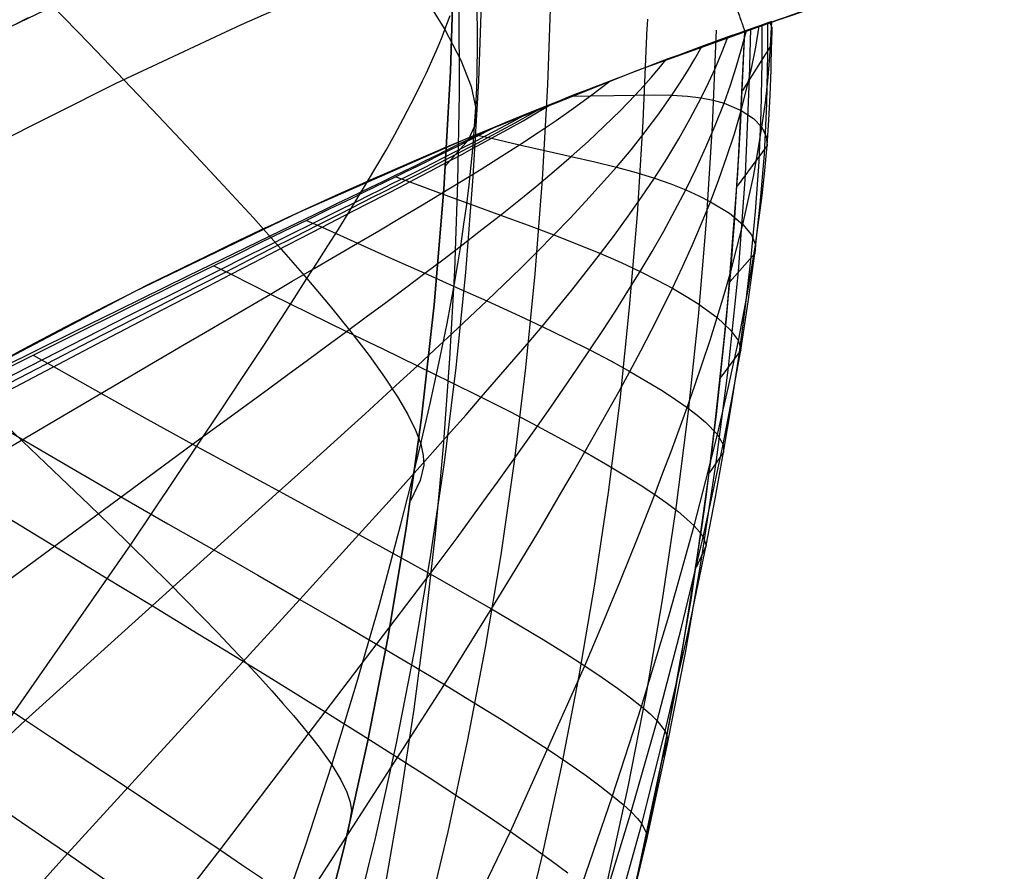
# Model space of a CAD drawing. Header units: millimetres. Extents: x -58 to 58, y -58 to 57.
# Tile 30 of 102: x -25.67 to -15.56, y 42.74 to 51.48. Entities that reach past the tile are written whole.
import ezdxf

# ---------------------------------------------------------------- set-up
doc = ezdxf.new("R2010")
doc.units = ezdxf.units.MM
doc.header["$MEASUREMENT"] = 0
doc.layers.add('Predefinito', color=5, linetype='Continuous')

msp = doc.modelspace()

# ---------------------------------------------------------------- linework, layer by layer
at = {"layer": 'Predefinito'}
for points in [[(-14.722, 55.583), (-16.632, 55.042), (-18.522, 54.435), (-20.39, 53.763), (-22.233, 53.028), (-24.05, 52.229), (-25.839, 51.367), (-27.596, 50.445), (-29.321, 49.462), (-31.011, 48.421), (-32.664, 47.322), (-34.278, 46.166), (-35.851, 44.955), (-37.381, 43.691), (-38.867, 42.375), (-40.306, 41.008)], [(-40.972, 38.904), (-39.952, 39.952), (-38.904, 40.972), (-37.831, 41.965), (-36.733, 42.929), (-35.612, 43.864), (-34.468, 44.768), (-33.304, 45.641), (-32.12, 46.482), (-30.917, 47.29), (-29.698, 48.066), (-28.462, 48.807), (-27.213, 49.515), (-25.95, 50.188), (-24.676, 50.827), (-23.391, 51.43), (-22.098, 51.999), (-20.797, 52.533), (-19.49, 53.032), (-18.179, 53.496), (-16.864, 53.925), (-15.546, 54.319)], [(-25.048, 35.256), (-24.639, 36.157), (-24.247, 37.076), (-23.875, 38.014), (-23.522, 38.971), (-23.191, 39.948), (-22.882, 40.945), (-22.596, 41.964), (-22.334, 43.004), (-22.096, 44.067), (-21.884, 45.153), (-21.699, 46.263), (-21.542, 47.396), (-21.413, 48.555), (-21.313, 49.739), (-21.244, 50.948), (-21.207, 52.185), (-21.201, 53.449)], [(-21.201, 53.449), (-21.207, 52.185), (-21.244, 50.948), (-21.313, 49.739), (-21.413, 48.555), (-21.542, 47.396), (-21.699, 46.263), (-21.884, 45.153), (-22.096, 44.067), (-22.334, 43.004), (-22.596, 41.964), (-22.882, 40.945), (-23.191, 39.948), (-23.522, 38.971), (-23.875, 38.014), (-24.247, 37.076), (-24.639, 36.157), (-25.048, 35.256)], [(-21.201, 53.449), (-21.207, 52.185), (-21.244, 50.948), (-21.313, 49.739), (-21.413, 48.555), (-21.542, 47.396), (-21.699, 46.263), (-21.884, 45.153), (-22.096, 44.067), (-22.334, 43.004), (-22.596, 41.964), (-22.882, 40.945), (-23.191, 39.948), (-23.522, 38.971), (-23.875, 38.014), (-24.247, 37.076), (-24.639, 36.157), (-25.048, 35.256)], [(-20.2, 52.766), (-20.215, 51.786), (-20.249, 50.811), (-20.304, 49.839), (-20.379, 48.871), (-20.475, 47.907), (-20.591, 46.947), (-20.729, 45.991), (-20.889, 45.039), (-21.07, 44.091), (-21.273, 43.148), (-21.499, 42.209), (-21.748, 41.274), (-22.019, 40.343), (-22.313, 39.417), (-22.63, 38.495), (-22.971, 37.577), (-23.335, 36.665), (-23.719, 35.763), (-24.123, 34.874)], [(-13.954, 52.683), (-15.764, 52.17), (-17.556, 51.595), (-19.326, 50.958), (-21.073, 50.261), (-22.796, 49.504), (-24.491, 48.687), (-26.157, 47.813), (-27.791, 46.882), (-29.393, 45.894), (-30.96, 44.853), (-32.489, 43.757), (-33.98, 42.61), (-35.431, 41.412), (-36.839, 40.164), (-38.203, 38.868), (-39.522, 37.527), (-40.794, 36.14)], [(-18.226, 51.362), (-16.761, 51.859), (-15.283, 52.313)], [(-15.283, 52.313), (-16.761, 51.859), (-18.226, 51.362)], [(-19.226, 51.395), (-19.225, 51.412), (-19.224, 51.43), (-19.223, 51.448), (-19.221, 51.466), (-19.219, 51.484)], [(-22.71, 35.576), (-22.336, 36.466), (-21.812, 37.82), (-21.335, 39.188), (-21.046, 40.106), (-20.778, 41.027), (-20.533, 41.951), (-20.309, 42.88), (-20.107, 43.812), (-19.925, 44.748), (-19.765, 45.687), (-19.625, 46.63), (-19.506, 47.576), (-19.407, 48.526), (-19.327, 49.479), (-19.267, 50.435), (-19.226, 51.395)], [(-21.789, 35.186), (-21.396, 36.123), (-21.021, 37.078), (-20.665, 38.053), (-20.33, 39.047), (-20.015, 40.061), (-19.723, 41.095), (-19.454, 42.15), (-19.208, 43.225), (-18.987, 44.322), (-18.792, 45.44), (-18.623, 46.58), (-18.481, 47.742), (-18.367, 48.926), (-18.282, 50.133), (-18.226, 51.362)]]:
    msp.add_lwpolyline(points, dxfattribs=at)
at = {"layer": 'Predefinito', "extrusion": (3.47394e-06, 6.55532e-06, 1)}
msp.add_lwpolyline([(-40.058, 12.07), (-39.511, 12.544), (-38.868, 13.127), (-38.236, 13.724), (-37.616, 14.335), (-37.008, 14.96), (-36.412, 15.597), (-35.826, 16.246), (-34.685, 17.574), (-33.583, 18.938), (-32.512, 20.332), (-31.468, 21.749), (-30.451, 23.189), (-29.462, 24.65), (-28.506, 26.136), (-27.59, 27.651), (-26.719, 29.196), (-25.898, 30.771), (-25.508, 31.571), (-25.133, 32.379), (-24.772, 33.195), (-24.427, 34.019), (-24.097, 34.85), (-23.784, 35.689), (-23.488, 36.534), (-23.21, 37.386), (-22.948, 38.244), (-22.704, 39.109), (-22.478, 39.979), (-22.27, 40.855), (-22.08, 41.736), (-21.908, 42.622), (-21.754, 43.512), (-21.618, 44.405), (-21.5, 45.301), (-21.4, 46.2), (-21.317, 47.1), (-21.251, 48.002), (-21.202, 48.906), (-21.17, 49.812), (-21.154, 50.72), (-21.155, 51.629), (-21.201, 53.448)], dxfattribs=at)
at = {"layer": 'Predefinito', "extrusion": (0.942421, 0.334428, 0)}
msp.add_lwpolyline([(55.5, 320), (55.466, 319.999), (55.432, 319.998), (55.398, 319.995), (55.364, 319.991), (55.33, 319.985), (55.297, 319.979), (55.263, 319.972), (55.23, 319.963), (55.197, 319.953), (55.165, 319.942), (55.133, 319.93), (55.102, 319.917), (55.071, 319.903), (55.04, 319.888), (55.01, 319.872), (54.98, 319.854), (54.952, 319.836), (54.923, 319.817), (54.896, 319.797), (54.869, 319.776), (54.843, 319.754), (54.817, 319.731), (54.793, 319.707), (54.769, 319.683), (54.746, 319.657), (54.724, 319.631), (54.703, 319.604), (54.683, 319.577), (54.664, 319.548), (54.646, 319.52), (54.628, 319.49), (54.612, 319.46), (54.597, 319.43), (54.583, 319.398), (54.57, 319.367), (54.558, 319.335), (54.547, 319.303), (54.537, 319.27), (54.528, 319.237), (54.521, 319.203), (54.515, 319.17), (54.509, 319.136), (54.505, 319.102), (54.502, 319.068), (54.501, 319.034), (54.5, 319)], dxfattribs=at)
at = {"layer": 'Predefinito', "extrusion": (0.032692, 0.999465, 0)}
msp.add_lwpolyline([(19.896, 319), (19.896, 319.022), (19.897, 319.045), (19.898, 319.067), (19.9, 319.09), (19.902, 319.113), (19.905, 319.136), (19.908, 319.159), (19.912, 319.182), (19.917, 319.205), (19.922, 319.229), (19.928, 319.252), (19.934, 319.275), (19.941, 319.299), (19.949, 319.322), (19.957, 319.345), (19.966, 319.368), (19.975, 319.391), (19.985, 319.414), (19.996, 319.437), (20.007, 319.459), (20.019, 319.482), (20.032, 319.504), (20.045, 319.526), (20.059, 319.547), (20.073, 319.569), (20.088, 319.589), (20.103, 319.61), (20.119, 319.63), (20.136, 319.65), (20.153, 319.67), (20.171, 319.689), (20.189, 319.707), (20.207, 319.725), (20.226, 319.743), (20.246, 319.76), (20.265, 319.776), (20.286, 319.792), (20.306, 319.808), (20.327, 319.823), (20.348, 319.837), (20.37, 319.851), (20.392, 319.864), (20.414, 319.876), (20.436, 319.888), (20.459, 319.9), (20.482, 319.91), (20.505, 319.92), (20.528, 319.93), (20.551, 319.939), (20.574, 319.947), (20.597, 319.954), (20.621, 319.961), (20.644, 319.968), (20.667, 319.974), (20.69, 319.979), (20.714, 319.983), (20.737, 319.987), (20.76, 319.991), (20.783, 319.994), (20.806, 319.996), (20.829, 319.998), (20.851, 319.999), (20.873, 320), (20.896, 320)], dxfattribs=at)
at = {"layer": 'Predefinito', "extrusion": (0.999793, -0.000794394, 0.020327)}
msp.add_lwpolyline([(51.372, 56.699), (51.229, 60.367)], dxfattribs=at)
at = {"layer": 'Predefinito', "extrusion": (0, 1, -1.24354e-07)}
msp.add_lwpolyline([(18.226, 60.008), (18.226, 319)], dxfattribs=at)
at = {"layer": 'Predefinito', "extrusion": (0.000221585, 0.00677, 0.999977)}
msp.add_lwpolyline([(-18.24, 50.954), (-18.24, 50.954)], dxfattribs=at)
at = {"layer": 'Predefinito', "extrusion": (0.025355, 0.997641, 0.063797)}
msp.add_lwpolyline([(22.259, 27.765), (22.226, 27.848)], dxfattribs=at)
at = {"layer": 'Predefinito', "extrusion": (0.053397, 0.991205, 0.121085)}
msp.add_lwpolyline([(24.564, 24.065), (24.458, 24.304)], dxfattribs=at)
at = {"layer": 'Predefinito', "extrusion": (0.067016, 0.997752, 0)}
msp.add_lwpolyline([(23.598, 320), (23.621, 320), (23.643, 319.999), (23.666, 319.998), (23.688, 319.996), (23.711, 319.994), (23.734, 319.991), (23.757, 319.987), (23.78, 319.983), (23.804, 319.979), (23.827, 319.974), (23.85, 319.968), (23.874, 319.961), (23.897, 319.954), (23.92, 319.947), (23.943, 319.939), (23.967, 319.93), (23.99, 319.92), (24.012, 319.91), (24.035, 319.9), (24.058, 319.888), (24.08, 319.876), (24.102, 319.864), (24.124, 319.851), (24.146, 319.837), (24.167, 319.823), (24.188, 319.808), (24.208, 319.792), (24.229, 319.776), (24.249, 319.76), (24.268, 319.743), (24.287, 319.725), (24.306, 319.707), (24.324, 319.689), (24.341, 319.67), (24.358, 319.65), (24.375, 319.63), (24.391, 319.61), (24.406, 319.589), (24.421, 319.568), (24.435, 319.547), (24.449, 319.526), (24.462, 319.504), (24.475, 319.482), (24.487, 319.459), (24.498, 319.437), (24.509, 319.414), (24.519, 319.391), (24.528, 319.368), (24.537, 319.345), (24.545, 319.322), (24.553, 319.298), (24.56, 319.275), (24.566, 319.252), (24.572, 319.229), (24.577, 319.205), (24.582, 319.182), (24.586, 319.159), (24.589, 319.136), (24.592, 319.113), (24.594, 319.09), (24.596, 319.067), (24.597, 319.045), (24.598, 319.022), (24.598, 319)], dxfattribs=at)
at = {"layer": 'Predefinito', "extrusion": (0.081184, 0.983096, 0.164108)}
msp.add_lwpolyline([(26.85, 21.445), (26.713, 21.718)], dxfattribs=at)
at = {"layer": 'Predefinito', "extrusion": (0.1099, 0.974204, 0.197098)}
msp.add_lwpolyline([(29.16, 19.631), (29.013, 19.889)], dxfattribs=at)
at = {"layer": 'Predefinito', "extrusion": (0.168332, 0.955117, 0.243753)}
msp.add_lwpolyline([(33.591, 17.66), (33.476, 17.819)], dxfattribs=at)
at = {"layer": 'Predefinito', "extrusion": (0.115282, 0.993333, 0)}
msp.add_lwpolyline([(24.861, 320), (24.838, 320), (24.816, 319.999), (24.793, 319.998), (24.771, 319.996), (24.748, 319.994), (24.725, 319.991), (24.702, 319.987), (24.679, 319.983), (24.655, 319.979), (24.632, 319.974), (24.609, 319.968), (24.585, 319.961), (24.562, 319.954), (24.539, 319.947), (24.516, 319.939), (24.492, 319.93), (24.469, 319.92), (24.447, 319.91), (24.424, 319.9), (24.401, 319.888), (24.379, 319.876), (24.357, 319.864), (24.335, 319.851), (24.313, 319.837), (24.292, 319.823), (24.271, 319.808), (24.25, 319.792), (24.23, 319.776), (24.21, 319.76), (24.191, 319.743), (24.172, 319.725), (24.153, 319.707), (24.135, 319.689), (24.118, 319.67), (24.101, 319.65), (24.084, 319.63), (24.068, 319.61), (24.053, 319.589), (24.038, 319.568), (24.024, 319.547), (24.01, 319.526), (23.997, 319.504), (23.984, 319.482), (23.972, 319.459), (23.961, 319.437), (23.95, 319.414), (23.94, 319.391), (23.931, 319.368), (23.922, 319.345), (23.914, 319.322), (23.906, 319.298), (23.899, 319.275), (23.893, 319.252), (23.887, 319.229), (23.882, 319.205), (23.877, 319.182), (23.873, 319.159), (23.87, 319.136), (23.867, 319.113), (23.865, 319.09), (23.863, 319.067), (23.862, 319.045), (23.861, 319.022), (23.861, 319)], dxfattribs=at)
at = {"layer": 'Predefinito', "extrusion": (0.157126, 0.987579, 0)}
msp.add_lwpolyline([(27.698, 320), (27.72, 320), (27.743, 319.999), (27.765, 319.998), (27.788, 319.996), (27.811, 319.994), (27.834, 319.991), (27.857, 319.987), (27.88, 319.983), (27.903, 319.979), (27.926, 319.974), (27.95, 319.968), (27.973, 319.961), (27.996, 319.954), (28.02, 319.947), (28.043, 319.939), (28.066, 319.93), (28.089, 319.92), (28.112, 319.91), (28.135, 319.9), (28.157, 319.888), (28.18, 319.876), (28.202, 319.864), (28.224, 319.851), (28.245, 319.837), (28.266, 319.823), (28.287, 319.808), (28.308, 319.792), (28.328, 319.776), (28.348, 319.76), (28.368, 319.743), (28.386, 319.725), (28.405, 319.707), (28.423, 319.689), (28.441, 319.67), (28.458, 319.65), (28.474, 319.63), (28.49, 319.61), (28.506, 319.589), (28.521, 319.568), (28.535, 319.547), (28.549, 319.526), (28.562, 319.504), (28.574, 319.482), (28.586, 319.459), (28.598, 319.437), (28.608, 319.414), (28.618, 319.391), (28.628, 319.368), (28.637, 319.345), (28.645, 319.322), (28.652, 319.298), (28.659, 319.275), (28.666, 319.252), (28.671, 319.229), (28.677, 319.205), (28.681, 319.182), (28.685, 319.159), (28.689, 319.136), (28.692, 319.113), (28.694, 319.09), (28.696, 319.067), (28.697, 319.045), (28.698, 319.022), (28.698, 319)], dxfattribs=at)
at = {"layer": 'Predefinito', "extrusion": (0.204001, 0.978971, 0)}
msp.add_lwpolyline([(29.621, 320), (29.643, 320), (29.666, 319.999), (29.688, 319.998), (29.711, 319.996), (29.734, 319.994), (29.757, 319.991), (29.78, 319.987), (29.803, 319.983), (29.826, 319.979), (29.85, 319.974), (29.873, 319.968), (29.896, 319.961), (29.92, 319.954), (29.943, 319.947), (29.966, 319.939), (29.989, 319.93), (30.012, 319.92), (30.035, 319.91), (30.058, 319.9), (30.08, 319.888), (30.103, 319.876), (30.125, 319.864), (30.147, 319.851), (30.168, 319.837), (30.19, 319.823), (30.211, 319.808), (30.231, 319.792), (30.251, 319.776), (30.271, 319.76), (30.291, 319.743), (30.31, 319.725), (30.328, 319.707), (30.346, 319.689), (30.364, 319.67), (30.381, 319.65), (30.398, 319.63), (30.414, 319.61), (30.429, 319.589), (30.444, 319.568), (30.458, 319.547), (30.472, 319.526), (30.485, 319.504), (30.498, 319.482), (30.509, 319.459), (30.521, 319.437), (30.531, 319.414), (30.542, 319.391), (30.551, 319.368), (30.56, 319.345), (30.568, 319.322), (30.576, 319.298), (30.583, 319.275), (30.589, 319.252), (30.595, 319.229), (30.6, 319.205), (30.604, 319.182), (30.608, 319.159), (30.612, 319.136), (30.615, 319.113), (30.617, 319.09), (30.619, 319.067), (30.62, 319.045), (30.621, 319.022), (30.621, 319)], dxfattribs=at)
at = {"layer": 'Predefinito', "extrusion": (0.202529, 0.979276, 0)}
msp.add_lwpolyline([(28.563, 320), (28.541, 320), (28.518, 319.999), (28.496, 319.998), (28.473, 319.996), (28.45, 319.994), (28.427, 319.991), (28.404, 319.987), (28.381, 319.983), (28.358, 319.979), (28.335, 319.974), (28.311, 319.968), (28.288, 319.961), (28.265, 319.954), (28.241, 319.947), (28.218, 319.939), (28.195, 319.93), (28.172, 319.92), (28.149, 319.91), (28.126, 319.9), (28.104, 319.888), (28.081, 319.876), (28.059, 319.864), (28.037, 319.851), (28.016, 319.837), (27.995, 319.823), (27.974, 319.808), (27.953, 319.792), (27.933, 319.776), (27.913, 319.76), (27.893, 319.743), (27.874, 319.725), (27.856, 319.707), (27.838, 319.689), (27.82, 319.67), (27.803, 319.65), (27.787, 319.63), (27.771, 319.61), (27.755, 319.589), (27.74, 319.568), (27.726, 319.547), (27.712, 319.526), (27.699, 319.504), (27.687, 319.482), (27.675, 319.459), (27.663, 319.437), (27.653, 319.414), (27.643, 319.391), (27.633, 319.368), (27.624, 319.345), (27.616, 319.322), (27.609, 319.298), (27.602, 319.275), (27.595, 319.252), (27.589, 319.229), (27.584, 319.205), (27.58, 319.182), (27.576, 319.159), (27.572, 319.136), (27.569, 319.113), (27.567, 319.09), (27.565, 319.067), (27.564, 319.045), (27.563, 319.022), (27.563, 319)], dxfattribs=at)
at = {"layer": 'Predefinito'}
for points in [[(-24.575, 35.583, 319.707), (-24.172, 36.496, 319.707), (-23.791, 37.423, 319.707), (-23.433, 38.357, 319.707), (-23.1, 39.294, 319.707), (-22.792, 40.236, 319.707), (-22.509, 41.181, 319.707), (-22.249, 42.13, 319.707), (-22.014, 43.084, 319.707), (-21.802, 44.041, 319.707), (-21.614, 45.002, 319.707), (-21.449, 45.968, 319.707), (-21.306, 46.937, 319.707), (-21.186, 47.91, 319.707), (-21.088, 48.887, 319.707), (-21.011, 49.868, 319.707), (-20.955, 50.853, 319.707), (-20.921, 51.841, 319.707), (-20.907, 53.25, 319.707)], [(-22.401, 52.957, 31.642), (-22.083, 52.529, 33.751), (-21.785, 52.118, 35.918), (-21.521, 51.731, 38.143), (-21.302, 51.377, 40.428), (-21.138, 51.065, 42.772), (-21.033, 50.795, 45.165), (-20.985, 50.568, 47.597), (-20.998, 50.385, 50.056), (-21.065, 50.244, 52.531), (-21.297, 49.981, 60)], [(-25.327, 51.622, 30.025), (-24.957, 51.238, 31.022), (-24.594, 50.86, 32.046), (-24.242, 50.49, 33.096), (-23.901, 50.129, 34.174), (-23.576, 49.78, 35.279), (-23.268, 49.445, 36.412), (-22.981, 49.125, 37.573), (-22.718, 48.823, 38.762), (-22.479, 48.54, 39.98), (-22.267, 48.278, 41.224), (-22.081, 48.035, 42.492), (-21.922, 47.813, 43.78), (-21.789, 47.611, 45.086), (-21.682, 47.43, 46.407), (-21.603, 47.269, 47.741), (-21.55, 47.129, 49.085), (-21.524, 47.009, 50.437), (-21.52, 46.908, 51.794), (-21.556, 46.751, 54.522), (-21.657, 46.544, 60)], [(-27.441, 41.91, 37.615), (-24.528, 46.09, 38.236), (-23.605, 47.466, 38.428), (-23.379, 47.807, 38.49), (-23.155, 48.147, 38.565), (-23.045, 48.317, 38.607), (-22.935, 48.486, 38.654), (-22.826, 48.655, 38.706), (-22.718, 48.823, 38.762), (-22.61, 48.991, 38.824), (-22.504, 49.158, 38.891), (-22.399, 49.324, 38.964), (-22.296, 49.49, 39.042), (-22.195, 49.654, 39.126), (-22.096, 49.818, 39.216), (-22, 49.981, 39.311), (-21.906, 50.142, 39.411), (-21.816, 50.302, 39.518), (-21.73, 50.461, 39.63), (-21.647, 50.618, 39.748), (-21.569, 50.773, 39.872), (-21.531, 50.851, 39.937), (-21.495, 50.927, 40.002), (-21.46, 51.003, 40.069), (-21.425, 51.079, 40.138), (-21.393, 51.155, 40.208), (-21.361, 51.229, 40.28), (-21.331, 51.304, 40.353), (-21.302, 51.377, 40.428), (-21.275, 51.451, 40.504), (-21.249, 51.523, 40.582)], [(-23.013, 42.202, 48.546), (-22.731, 43.016, 48.627), (-22.464, 43.834, 48.704), (-22.212, 44.656, 48.777), (-21.975, 45.479, 48.857), (-21.863, 45.892, 48.903), (-21.755, 46.304, 48.955), (-21.65, 46.717, 49.016), (-21.55, 47.129, 49.085), (-21.455, 47.541, 49.166), (-21.365, 47.952, 49.258), (-21.281, 48.363, 49.361), (-21.205, 48.772, 49.476), (-21.17, 48.975, 49.538), (-21.137, 49.179, 49.603), (-21.107, 49.381, 49.671), (-21.079, 49.584, 49.742), (-21.055, 49.785, 49.816), (-21.033, 49.986, 49.893), (-21.014, 50.186, 49.973), (-20.998, 50.385, 50.056), (-20.985, 50.583, 50.142), (-20.976, 50.781, 50.231), (-20.97, 50.978, 50.323), (-20.967, 51.173, 50.417), (-20.968, 51.368, 50.514), (-20.972, 51.562, 50.613)], [(-25.7, 51.437, 29.943), (-25.574, 51.5, 29.954)], [(-21.442, 41.464, 42.471), (-20.629, 43.15, 42.815), (-19.867, 44.851, 43.16), (-19.682, 45.287, 43.257), (-19.5, 45.725, 43.363), (-19.323, 46.166, 43.482), (-19.149, 46.608, 43.615), (-19.065, 46.829, 43.688), (-18.981, 47.051, 43.766), (-18.898, 47.275, 43.848), (-18.817, 47.501, 43.936), (-18.737, 47.728, 44.028), (-18.658, 47.958, 44.125), (-18.582, 48.19, 44.228), (-18.509, 48.423, 44.335), (-18.438, 48.659, 44.447), (-18.37, 48.897, 44.564), (-18.306, 49.137, 44.686), (-18.246, 49.379, 44.813), (-18.19, 49.624, 44.944), (-18.138, 49.871, 45.08), (-18.091, 50.122, 45.221), (-18.05, 50.375, 45.367), (-18.015, 50.63, 45.517), (-17.987, 50.886, 45.671), (-17.965, 51.144, 45.828), (-17.948, 51.46, 46.024)], [(-18.226, 51.362, 60.008), (-17.952, 51.459, 49.691), (-17.947, 51.46, 46.089), (-17.988, 51.445, 44.341), (-18.072, 51.416, 42.475), (-18.2, 51.372, 40.673), (-18.285, 51.342, 39.775), (-18.388, 51.305, 38.878), (-18.508, 51.261, 37.986), (-18.649, 51.21, 37.097), (-18.812, 51.15, 36.219), (-18.904, 51.116, 35.782), (-19.004, 51.079, 35.347), (-19.122, 51.035, 34.876), (-19.252, 50.986, 34.409), (-19.396, 50.931, 33.947), (-19.473, 50.901, 33.718), (-19.555, 50.87, 33.489), (-19.663, 50.829, 33.207), (-19.779, 50.784, 32.929), (-19.84, 50.76, 32.792), (-19.903, 50.735, 32.656), (-19.969, 50.71, 32.52), (-20.037, 50.683, 32.386), (-20.118, 50.65, 32.234), (-20.203, 50.617, 32.084), (-20.291, 50.582, 31.936), (-20.382, 50.545, 31.791), (-20.479, 50.506, 31.646), (-20.578, 50.466, 31.505), (-20.665, 50.431, 31.387), (-20.744, 50.398, 31.288)], [(-19.894, 42.612, 47.123), (-19.582, 43.519, 47.258), (-19.285, 44.435, 47.398), (-19.006, 45.359, 47.557), (-18.874, 45.823, 47.649), (-18.746, 46.287, 47.752), (-18.624, 46.753, 47.867), (-18.507, 47.223, 47.997), (-18.396, 47.7, 48.142), (-18.292, 48.184, 48.301), (-18.199, 48.674, 48.474), (-18.117, 49.171, 48.661), (-18.049, 49.676, 48.862), (-18.021, 49.931, 48.967), (-17.997, 50.188, 49.075), (-17.978, 50.447, 49.186), (-17.964, 50.706, 49.3), (-17.955, 50.965, 49.416), (-17.951, 51.225, 49.534), (-17.951, 51.46, 49.642)], [(-19.675, 42.424, 49.314), (-19.391, 43.352, 49.428), (-19.126, 44.288, 49.546), (-18.88, 45.229, 49.68), (-18.764, 45.7, 49.757), (-18.654, 46.172, 49.843), (-18.549, 46.644, 49.94), (-18.449, 47.12, 50.048), (-18.354, 47.602, 50.169), (-18.268, 48.09, 50.301), (-18.19, 48.583, 50.445), (-18.122, 49.082, 50.6), (-18.067, 49.587, 50.765), (-18.025, 50.099, 50.941), (-17.999, 50.614, 51.125), (-17.989, 51.129, 51.317), (-17.991, 51.445, 51.436)], [(-19.544, 42.285, 51.496), (-19.283, 43.23, 51.588), (-19.042, 44.18, 51.682), (-18.822, 45.132, 51.789), (-18.72, 45.609, 51.851), (-18.622, 46.086, 51.92), (-18.53, 46.563, 51.998), (-18.443, 47.043, 52.085), (-18.362, 47.528, 52.181), (-18.288, 48.017, 52.287), (-18.221, 48.511, 52.401), (-18.164, 49.009, 52.524), (-18.116, 49.512, 52.655), (-18.08, 50.02, 52.793), (-18.057, 50.529, 52.938), (-18.046, 51.038, 53.088), (-18.047, 51.425, 53.203)], [(-17.973, 51.451, 44.853), (-17.95, 51.402, 45.988), (-17.951, 51.225, 49.534), (-18.25, 50.753, 60.008)], [(-29.91, 22.244, 60), (-28.168, 24.474, 60), (-27.318, 25.626, 60), (-26.493, 26.795, 60), (-25.689, 27.994, 60.001), (-24.917, 29.213, 60.001), (-24.173, 30.461, 60.001), (-23.467, 31.729, 60.002), (-22.795, 33.026, 60.002), (-22.165, 34.344, 60.002), (-21.575, 35.687, 60.003), (-21.032, 37.049, 60.003), (-20.534, 38.431, 60.004), (-20.085, 39.83, 60.004), (-19.683, 41.244, 60.005), (-19.332, 42.667, 60.005), (-19.029, 44.102, 60.006), (-18.774, 45.55, 60.006), (-18.568, 46.997, 60.007), (-18.409, 48.447, 60.007), (-18.296, 49.901, 60.008), (-18.226, 51.362, 60.008)], [(-24.744, 41.496, 35.975), (-23.609, 42.963, 36.333), (-21.453, 45.793, 37.11), (-21.178, 46.165, 37.222), (-20.902, 46.543, 37.348), (-20.764, 46.734, 37.417), (-20.627, 46.925, 37.491), (-20.489, 47.118, 37.57), (-20.353, 47.311, 37.654), (-20.217, 47.504, 37.745), (-20.082, 47.698, 37.841), (-19.948, 47.894, 37.945), (-19.815, 48.091, 38.055), (-19.683, 48.29, 38.173), (-19.553, 48.49, 38.297), (-19.425, 48.693, 38.428), (-19.3, 48.897, 38.565), (-19.177, 49.102, 38.71), (-19.058, 49.311, 38.862), (-18.943, 49.521, 39.021), (-18.832, 49.734, 39.186), (-18.725, 49.951, 39.359), (-18.624, 50.17, 39.539), (-18.529, 50.394, 39.726), (-18.439, 50.623, 39.919), (-18.373, 50.807, 40.079), (-18.313, 50.993, 40.242), (-18.258, 51.18, 40.408), (-18.208, 51.369, 40.578)], [(-22.768, 42.392, 38.303), (-21.305, 44.659, 38.874), (-20.823, 45.434, 39.071), (-20.581, 45.831, 39.182), (-20.34, 46.233, 39.304), (-20.102, 46.638, 39.441), (-19.983, 46.841, 39.517), (-19.866, 47.045, 39.597), (-19.749, 47.25, 39.683), (-19.634, 47.455, 39.775), (-19.519, 47.662, 39.873), (-19.405, 47.87, 39.978), (-19.293, 48.081, 40.088), (-19.182, 48.293, 40.205), (-19.074, 48.508, 40.328), (-18.968, 48.724, 40.457), (-18.865, 48.943, 40.592), (-18.766, 49.163, 40.734), (-18.67, 49.387, 40.882), (-18.578, 49.612, 41.036), (-18.491, 49.841, 41.197), (-18.409, 50.074, 41.364), (-18.333, 50.309, 41.537), (-18.263, 50.549, 41.716), (-18.207, 50.764, 41.879), (-18.157, 50.979, 42.046), (-18.114, 51.196, 42.217), (-18.077, 51.414, 42.39)], [(-18.519, 51.372, 319.707), (-18.561, 50.39, 319.707), (-18.623, 49.411, 319.707), (-18.705, 48.435, 319.707), (-18.807, 47.463, 319.707), (-18.93, 46.494, 319.707), (-19.074, 45.529, 319.707), (-19.239, 44.567, 319.707), (-19.426, 43.609, 319.707), (-19.635, 42.655, 319.707), (-19.866, 41.704, 319.707), (-20.119, 40.757, 319.707), (-20.395, 39.814, 319.707), (-20.694, 38.875, 319.707), (-21.1, 37.708, 319.707), (-21.36, 37.011, 319.707), (-21.725, 36.092, 319.707), (-22.11, 35.183, 319.707)], [(-21.842, 35.065, 319), (-21.454, 35.981, 319), (-20.91, 37.373, 319), (-20.74, 37.842, 319), (-20.416, 38.783, 319), (-20.115, 39.729, 319), (-19.837, 40.678, 319), (-19.582, 41.632, 319), (-19.35, 42.589, 319), (-19.14, 43.55, 319), (-18.951, 44.515, 319), (-18.785, 45.483, 319), (-18.64, 46.454, 319), (-18.516, 47.429, 319), (-18.413, 48.408, 319), (-18.331, 49.389, 319), (-18.269, 50.374, 319), (-18.226, 51.362, 319)], [(-21.701, 35.548, 55.519), (-21.318, 36.462, 55.551), (-20.956, 37.385, 55.586), (-20.614, 38.316, 55.624), (-20.294, 39.254, 55.665), (-19.996, 40.199, 55.709), (-19.719, 41.15, 55.755), (-19.464, 42.107, 55.802), (-19.231, 43.069, 55.847), (-19.021, 44.034, 55.894), (-18.832, 45.001, 55.947), (-18.665, 45.967, 56.013), (-18.518, 46.935, 56.096), (-18.392, 47.912, 56.197), (-18.291, 48.896, 56.314), (-18.218, 49.887, 56.445), (-18.176, 50.879, 56.585), (-18.165, 51.384, 56.657)], [(-25.798, 42.232, 34.127), (-25.175, 42.925, 34.293), (-22.791, 45.532, 35.038), (-22.184, 46.197, 35.232), (-21.873, 46.541, 35.343), (-21.559, 46.891, 35.468), (-21.401, 47.069, 35.537), (-21.244, 47.247, 35.611), (-21.086, 47.426, 35.691), (-20.929, 47.606, 35.777), (-20.772, 47.787, 35.87), (-20.616, 47.968, 35.969), (-20.46, 48.15, 36.076), (-20.306, 48.333, 36.19), (-20.153, 48.518, 36.312), (-20.001, 48.704, 36.441), (-19.852, 48.891, 36.578), (-19.706, 49.08, 36.722), (-19.562, 49.27, 36.873), (-19.421, 49.462, 37.033), (-19.285, 49.657, 37.2), (-19.152, 49.854, 37.375), (-19.025, 50.053, 37.557), (-18.902, 50.256, 37.747), (-18.785, 50.464, 37.945), (-18.673, 50.676, 38.151), (-18.598, 50.83, 38.303), (-18.528, 50.986, 38.459), (-18.461, 51.142, 38.618), (-18.4, 51.301, 38.779)], [(-26.272, 43.672, 32.571), (-25.607, 44.295, 32.742), (-23.002, 46.641, 33.453), (-22.654, 46.954, 33.557), (-22.3, 47.274, 33.677), (-22.122, 47.437, 33.744), (-21.943, 47.6, 33.816), (-21.764, 47.764, 33.894), (-21.585, 47.929, 33.979), (-21.406, 48.095, 34.071), (-21.228, 48.261, 34.171), (-21.05, 48.427, 34.279), (-20.873, 48.595, 34.394), (-20.698, 48.763, 34.517), (-20.524, 48.931, 34.649), (-20.353, 49.101, 34.788), (-20.184, 49.271, 34.936), (-20.019, 49.443, 35.092), (-19.856, 49.616, 35.256), (-19.698, 49.79, 35.428), (-19.543, 49.966, 35.609), (-19.393, 50.145, 35.798), (-19.248, 50.327, 35.996), (-19.108, 50.512, 36.202), (-18.974, 50.703, 36.416), (-18.891, 50.827, 36.558), (-18.812, 50.951, 36.704), (-18.737, 51.077, 36.852), (-18.665, 51.204, 37.003)], [(-26.725, 45.035, 31.134), (-23.891, 47.125, 31.777), (-23.506, 47.406, 31.87), (-23.112, 47.693, 31.98), (-22.913, 47.838, 32.042), (-22.713, 47.985, 32.109), (-22.513, 48.133, 32.184), (-22.311, 48.281, 32.265), (-22.11, 48.43, 32.354), (-21.909, 48.579, 32.451), (-21.708, 48.728, 32.557), (-21.509, 48.878, 32.671), (-21.311, 49.027, 32.793), (-21.116, 49.176, 32.924), (-20.923, 49.325, 33.064), (-20.732, 49.475, 33.212), (-20.545, 49.624, 33.369), (-20.361, 49.775, 33.535), (-20.181, 49.925, 33.71), (-20.006, 50.077, 33.893), (-19.834, 50.231, 34.086), (-19.668, 50.386, 34.288), (-19.506, 50.544, 34.499), (-19.35, 50.706, 34.719), (-19.266, 50.796, 34.844), (-19.185, 50.887, 34.972), (-19.107, 50.978, 35.103), (-19.031, 51.069, 35.236)], [(-27.139, 46.29, 29.794), (-24.41, 47.894, 30.284), (-23.978, 48.146, 30.379), (-23.758, 48.275, 30.434), (-23.537, 48.404, 30.495), (-23.315, 48.534, 30.563), (-23.092, 48.664, 30.638), (-22.868, 48.795, 30.721), (-22.645, 48.926, 30.813), (-22.422, 49.056, 30.914), (-22.201, 49.186, 31.024), (-21.982, 49.314, 31.143), (-21.765, 49.442, 31.271), (-21.551, 49.57, 31.408), (-21.34, 49.696, 31.555), (-21.133, 49.822, 31.71), (-20.93, 49.947, 31.875), (-20.731, 50.072, 32.049), (-20.536, 50.196, 32.233), (-20.347, 50.32, 32.427), (-20.162, 50.445, 32.629), (-19.983, 50.57, 32.842), (-19.809, 50.697, 33.064), (-19.708, 50.774, 33.202), (-19.61, 50.849, 33.344)], [(-27.713, 46.66, 29.087), (-24.876, 48.151, 29.528), (-24.424, 48.386, 29.614), (-24.195, 48.506, 29.665), (-23.964, 48.626, 29.722), (-23.731, 48.746, 29.786), (-23.497, 48.868, 29.857), (-23.263, 48.989, 29.937), (-23.028, 49.11, 30.026), (-22.795, 49.231, 30.123), (-22.563, 49.35, 30.23), (-22.334, 49.469, 30.347), (-22.107, 49.586, 30.472), (-21.883, 49.701, 30.607), (-21.773, 49.759, 30.679), (-21.663, 49.816, 30.752), (-21.554, 49.873, 30.828), (-21.447, 49.929, 30.906), (-21.34, 49.986, 30.987), (-21.234, 50.042, 31.07), (-21.13, 50.097, 31.155), (-21.027, 50.153, 31.243), (-20.925, 50.208, 31.333), (-20.824, 50.262, 31.426), (-20.661, 50.353, 31.585), (-20.501, 50.442, 31.75), (-20.345, 50.532, 31.922), (-20.193, 50.621, 32.101)], [(-20.005, 50.695, 32.448), (-19.809, 50.697, 33.064), (-19.569, 50.702, 33.886), (-19.35, 50.706, 34.719), (-19.152, 50.707, 35.563), (-18.974, 50.703, 36.416), (-18.815, 50.693, 37.279), (-18.673, 50.676, 38.151), (-18.549, 50.653, 39.031), (-18.439, 50.623, 39.919), (-18.263, 50.549, 41.716), (-18.135, 50.465, 43.533), (-18.05, 50.375, 45.367), (-18.005, 50.282, 47.215), (-17.997, 50.188, 49.075), (-18.304, 49.771, 60.008)], [(-27.857, 46.752, 28.916), (-24.993, 48.216, 29.344), (-24.537, 48.447, 29.428), (-24.305, 48.564, 29.478), (-24.071, 48.682, 29.534), (-23.836, 48.8, 29.597), (-23.599, 48.919, 29.667), (-23.362, 49.038, 29.746), (-23.125, 49.157, 29.833), (-22.889, 49.275, 29.93), (-22.655, 49.392, 30.036), (-22.423, 49.508, 30.152), (-22.194, 49.622, 30.277), (-22.081, 49.679, 30.343), (-21.968, 49.735, 30.411), (-21.856, 49.791, 30.482), (-21.745, 49.847, 30.555), (-21.636, 49.902, 30.631), (-21.527, 49.957, 30.709), (-21.419, 50.011, 30.789), (-21.313, 50.066, 30.872), (-21.207, 50.12, 30.957), (-21.103, 50.173, 31.044), (-21, 50.226, 31.135), (-20.899, 50.279, 31.227), (-20.787, 50.338, 31.333), (-20.677, 50.397, 31.443), (-20.569, 50.455, 31.555), (-20.462, 50.513, 31.67)], [(-27.786, 46.706, 29.001), (-24.935, 48.184, 29.435), (-24.481, 48.417, 29.521), (-24.25, 48.535, 29.571), (-24.018, 48.654, 29.627), (-23.784, 48.773, 29.69), (-23.548, 48.894, 29.761), (-23.312, 49.014, 29.841), (-23.077, 49.134, 29.929), (-22.842, 49.253, 30.026), (-22.609, 49.371, 30.133), (-22.378, 49.488, 30.249), (-22.15, 49.604, 30.374), (-22.037, 49.661, 30.44), (-21.925, 49.718, 30.509), (-21.814, 49.775, 30.58), (-21.704, 49.832, 30.653), (-21.595, 49.888, 30.729), (-21.487, 49.943, 30.807), (-21.379, 49.999, 30.887), (-21.273, 50.054, 30.97), (-21.168, 50.109, 31.055), (-21.065, 50.163, 31.143), (-20.962, 50.217, 31.233), (-20.861, 50.271, 31.326), (-20.721, 50.347, 31.461), (-20.583, 50.422, 31.601), (-20.448, 50.497, 31.746), (-20.316, 50.572, 31.896)], [(-20.744, 50.398, 31.288), (-20.849, 50.344, 31.185), (-20.956, 50.29, 31.084), (-21.058, 50.238, 30.992), (-21.161, 50.186, 30.902), (-21.266, 50.134, 30.815), (-21.372, 50.081, 30.73), (-21.479, 50.028, 30.647), (-21.587, 49.974, 30.567), (-21.697, 49.921, 30.49), (-21.807, 49.866, 30.414), (-21.919, 49.812, 30.342), (-22.031, 49.757, 30.271), (-22.145, 49.702, 30.203), (-22.259, 49.646, 30.137), (-22.49, 49.534, 30.013), (-22.723, 49.42, 29.898), (-22.959, 49.305, 29.793), (-23.197, 49.189, 29.697), (-23.435, 49.071, 29.611), (-23.674, 48.954, 29.533), (-23.912, 48.837, 29.463), (-24.149, 48.72, 29.402), (-24.385, 48.604, 29.347), (-24.618, 48.488, 29.298), (-25.078, 48.26, 29.216), (-27.508, 47.049, 28.872)], [(-26.999, 47.343, 28.913), (-25.108, 48.276, 29.171), (-24.647, 48.503, 29.252), (-24.413, 48.618, 29.3), (-24.177, 48.734, 29.355), (-23.94, 48.85, 29.416), (-23.701, 48.967, 29.485), (-23.461, 49.084, 29.562), (-23.222, 49.2, 29.649), (-22.984, 49.316, 29.744), (-22.747, 49.43, 29.849), (-22.513, 49.543, 29.964), (-22.397, 49.599, 30.025), (-22.282, 49.655, 30.088), (-22.167, 49.71, 30.153), (-22.054, 49.765, 30.221), (-21.941, 49.82, 30.292), (-21.829, 49.874, 30.364), (-21.718, 49.928, 30.439), (-21.609, 49.981, 30.517), (-21.5, 50.034, 30.597), (-21.393, 50.087, 30.679), (-21.286, 50.139, 30.764), (-21.182, 50.191, 30.851), (-21.078, 50.242, 30.941), (-20.893, 50.335, 31.11)], [(-20.744, 50.398, 31.288), (-20.883, 50.339, 31.122), (-21.027, 50.28, 30.958), (-21.074, 50.26, 30.907), (-21.122, 50.24, 30.857), (-21.22, 50.199, 30.759), (-21.312, 50.16, 30.67), (-21.406, 50.12, 30.584), (-21.502, 50.079, 30.499), (-21.599, 50.037, 30.417), (-21.707, 49.99, 30.331), (-21.817, 49.943, 30.247), (-21.927, 49.894, 30.167), (-22.039, 49.845, 30.089), (-22.153, 49.795, 30.014), (-22.268, 49.743, 29.943), (-22.385, 49.691, 29.874), (-22.503, 49.637, 29.807), (-22.615, 49.586, 29.747), (-22.728, 49.535, 29.691), (-22.84, 49.483, 29.637), (-22.953, 49.431, 29.585), (-23.066, 49.378, 29.537), (-23.18, 49.325, 29.491), (-23.294, 49.271, 29.447), (-23.409, 49.217, 29.406), (-23.524, 49.161, 29.367), (-23.64, 49.106, 29.331), (-23.873, 48.993, 29.264), (-24.11, 48.877, 29.206), (-24.349, 48.758, 29.156), (-24.562, 48.651, 29.117), (-24.775, 48.543, 29.084), (-24.988, 48.434, 29.056), (-25.2, 48.324, 29.033), (-25.625, 48.1, 28.996), (-26.798, 47.457, 28.928)], [(-20.955, 50.29, 31.085), (-20.824, 50.262, 31.426), (-20.536, 50.196, 32.233), (-20.263, 50.135, 33.056), (-20.006, 50.077, 33.893), (-19.766, 50.022, 34.744), (-19.543, 49.966, 35.609), (-19.339, 49.911, 36.486), (-19.152, 49.854, 37.375), (-18.983, 49.795, 38.275), (-18.832, 49.734, 39.186), (-18.697, 49.673, 40.107), (-18.578, 49.612, 41.036), (-18.384, 49.493, 42.913), (-18.246, 49.379, 44.813), (-18.157, 49.271, 46.73), (-18.117, 49.171, 48.661), (-18.122, 49.082, 50.6), (-18.378, 48.791, 60.007)], [(-21.807, 49.866, 30.415), (-21.663, 49.816, 30.752), (-21.34, 49.696, 31.555), (-21.029, 49.583, 32.375), (-20.732, 49.475, 33.212), (-20.45, 49.371, 34.066), (-20.184, 49.271, 34.936), (-19.936, 49.174, 35.821), (-19.706, 49.08, 36.722), (-19.493, 48.987, 37.637), (-19.3, 48.897, 38.565), (-19.125, 48.808, 39.506), (-18.968, 48.724, 40.457), (-18.829, 48.643, 41.416), (-18.706, 48.566, 42.382), (-18.509, 48.423, 44.335), (-18.372, 48.295, 46.31), (-18.292, 48.184, 48.301), (-18.268, 48.09, 50.301), (-18.473, 47.812, 60.007)], [(-22.723, 49.42, 29.899), (-22.563, 49.35, 30.23), (-22.201, 49.186, 31.024), (-21.849, 49.028, 31.838), (-21.509, 48.878, 32.671), (-21.183, 48.733, 33.523), (-20.873, 48.595, 34.394), (-20.58, 48.462, 35.283), (-20.306, 48.333, 36.19), (-20.051, 48.21, 37.115), (-19.815, 48.091, 38.055), (-19.6, 47.978, 39.011), (-19.405, 47.87, 39.978), (-19.23, 47.769, 40.954), (-19.074, 47.674, 41.94), (-18.936, 47.584, 42.934), (-18.817, 47.501, 43.936), (-18.714, 47.422, 44.943), (-18.629, 47.35, 45.957), (-18.507, 47.223, 47.997), (-18.449, 47.12, 50.048), (-18.443, 47.043, 52.085), (-18.589, 46.835, 60.007)], [(-23.674, 48.954, 29.533), (-23.497, 48.868, 29.857), (-23.092, 48.664, 30.638), (-22.696, 48.469, 31.44), (-22.311, 48.281, 32.265), (-21.94, 48.101, 33.111), (-21.585, 47.929, 33.979), (-21.248, 47.764, 34.868), (-20.929, 47.606, 35.777), (-20.63, 47.455, 36.706), (-20.353, 47.311, 37.654), (-20.098, 47.174, 38.619), (-19.866, 47.045, 39.597), (-19.656, 46.924, 40.587), (-19.466, 46.811, 41.587), (-19.298, 46.706, 42.597), (-19.149, 46.608, 43.615), (-19.02, 46.517, 44.64), (-18.911, 46.433, 45.672), (-18.819, 46.356, 46.71), (-18.746, 46.287, 47.752), (-18.692, 46.226, 48.797), (-18.654, 46.172, 49.843), (-18.622, 46.086, 51.92), (-18.726, 45.859, 60.006)], [(-25.526, 48.038, 29.15), (-25.317, 47.922, 29.457), (-24.833, 47.647, 30.204), (-24.357, 47.382, 30.978), (-23.891, 47.125, 31.777), (-23.439, 46.878, 32.602), (-23.002, 46.641, 33.453), (-22.583, 46.414, 34.33), (-22.184, 46.197, 35.232), (-21.807, 45.99, 36.159), (-21.453, 45.793, 37.11), (-21.125, 45.608, 38.082), (-20.823, 45.434, 39.071), (-20.547, 45.272, 40.075), (-20.296, 45.121, 41.092), (-20.069, 44.981, 42.121), (-19.867, 44.851, 43.16), (-19.688, 44.732, 44.208), (-19.531, 44.623, 45.265), (-19.397, 44.524, 46.329), (-19.285, 44.435, 47.398), (-19.195, 44.357, 48.472), (-19.126, 44.288, 49.546), (-19.042, 44.18, 51.682), (-19.014, 44.099, 53.799), (-19.066, 43.913, 60.006)], [(-26.156, 47.484, 29.339), (-25.639, 47.177, 30.071), (-25.129, 46.879, 30.83), (-24.63, 46.589, 31.616), (-24.145, 46.309, 32.43), (-23.675, 46.04, 33.272), (-23.223, 45.78, 34.142), (-22.791, 45.532, 35.038), (-22.382, 45.295, 35.961), (-21.996, 45.07, 36.91), (-21.637, 44.857, 37.883), (-21.305, 44.659, 38.874), (-21.001, 44.473, 39.881), (-20.723, 44.3, 40.903), (-20.471, 44.14, 41.938), (-20.244, 43.992, 42.984), (-20.042, 43.856, 44.04), (-19.865, 43.732, 45.106), (-19.712, 43.619, 46.179), (-19.582, 43.519, 47.258), (-19.475, 43.43, 48.343), (-19.391, 43.352, 49.428), (-19.328, 43.286, 50.51), (-19.283, 43.23, 51.588), (-19.236, 43.139, 53.729), (-19.269, 42.945, 60.005)], [(-25.881, 47.387, 34.857), (-25.637, 47.157, 35.395), (-25.4, 46.931, 35.943), (-25.17, 46.712, 36.502), (-24.948, 46.498, 37.07), (-24.734, 46.29, 37.648), (-24.528, 46.09, 38.236), (-24.331, 45.895, 38.835), (-24.143, 45.708, 39.443), (-23.964, 45.528, 40.06), (-23.794, 45.355, 40.686), (-23.633, 45.189, 41.32), (-23.481, 45.03, 41.962), (-23.338, 44.878, 42.611), (-23.204, 44.733, 43.267), (-23.079, 44.596, 43.93), (-22.964, 44.465, 44.598), (-22.857, 44.342, 45.271), (-22.76, 44.226, 45.95), (-22.672, 44.117, 46.633), (-22.594, 44.016, 47.32), (-22.464, 43.834, 48.704), (-22.371, 43.682, 50.098), (-22.309, 43.555, 51.501), (-22.274, 43.451, 52.91), (-22.26, 43.366, 54.325), (-22.3, 43.146, 60)], [(-27.17, 47.22, 28.925), (-26.936, 47.079, 29.218), (-26.389, 46.74, 29.937), (-25.851, 46.41, 30.684), (-25.324, 46.088, 31.46), (-24.811, 45.775, 32.265), (-24.313, 45.472, 33.099), (-23.834, 45.18, 33.962), (-23.374, 44.9, 34.854), (-23.153, 44.764, 35.31), (-22.937, 44.631, 35.773), (-22.728, 44.502, 36.244), (-22.525, 44.376, 36.721), (-22.329, 44.253, 37.205), (-22.139, 44.134, 37.694), (-21.782, 43.908, 38.686), (-21.453, 43.697, 39.696), (-21.152, 43.501, 40.722), (-20.877, 43.318, 41.762), (-20.629, 43.15, 42.815), (-20.407, 42.995, 43.878), (-20.211, 42.854, 44.952), (-20.04, 42.726, 46.034)], [(-28.692, 46.337, 28.745), (-28.501, 46.212, 28.956), (-27.899, 45.812, 29.652), (-27.306, 45.419, 30.377), (-26.725, 45.035, 31.134), (-26.158, 44.66, 31.922), (-25.607, 44.295, 32.742), (-25.338, 44.117, 33.163), (-25.074, 43.942, 33.592), (-24.815, 43.77, 34.029), (-24.562, 43.602, 34.475), (-24.314, 43.437, 34.927), (-24.073, 43.275, 35.388), (-23.838, 43.117, 35.857), (-23.609, 42.963, 36.333), (-23.388, 42.814, 36.817), (-23.174, 42.668, 37.307)], [(-28.086, 24.583, 60), (-26.995, 26.077, 60), (-25.899, 27.675, 60), (-25.369, 28.491, 60), (-24.853, 29.318, 60), (-24.351, 30.156, 60), (-23.864, 31.006, 60), (-23.393, 31.867, 60), (-22.939, 32.739, 60), (-22.503, 33.622, 60), (-22.086, 34.516, 60), (-21.688, 35.42, 60), (-21.311, 36.333, 60.001), (-20.954, 37.255, 60.001), (-20.619, 38.186, 60.001), (-20.305, 39.125, 60.002), (-20.012, 40.07, 60.002), (-19.742, 41.023, 60.003), (-19.495, 41.981, 60.003), (-19.269, 42.945, 60.003), (-19.066, 43.914, 60.003), (-18.885, 44.885, 60.003), (-18.657, 46.333, 60.006)], [(-29.469, 45.846, 28.659), (-29.299, 45.732, 28.836), (-28.671, 45.303, 29.519), (-28.051, 44.881, 30.234), (-27.444, 44.468, 30.98), (-26.85, 44.064, 31.759), (-26.272, 43.672, 32.571), (-25.99, 43.48, 32.989), (-25.713, 43.292, 33.416), (-25.441, 43.106, 33.85), (-25.175, 42.925, 34.293), (-24.914, 42.746, 34.744), (-24.66, 42.572, 35.204)]]:
    msp.add_polyline3d(points, dxfattribs=at)

doc.saveas('drawing.dxf')
